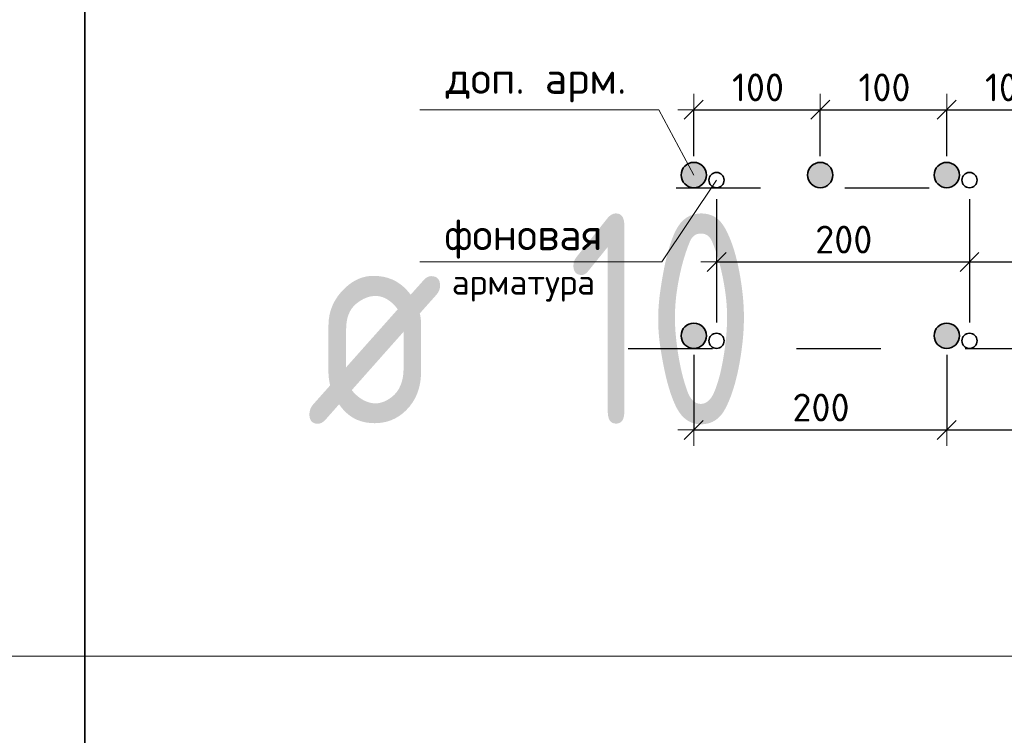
# Model space of a CAD drawing. Header units: metres. Extents: x -38 to 98, y -15 to 21.
# Tile 99 of 124: x 75.342 to 76.51, y 7.578 to 8.426. Entities that reach past the tile are written whole.
import ezdxf

# ---------------------------------------------------------------- set-up
doc = ezdxf.new("R2010")
doc.units = ezdxf.units.M
doc.header["$PDMODE"] = 65
doc.linetypes.add('______2', pattern=[0.0405, 0.03, -0.0105])
doc.layers.add('XR$3$_3898', color=7, linetype='Continuous')
doc.layers.add('XR$5$_3898', color=7, linetype='Continuous')
doc.layers.add('XR$3$Размерная линия_ общее', color=7, linetype='Continuous', lineweight=13)
doc.layers.add('XR$5$Размерная линия_ общее', color=7, linetype='Continuous', lineweight=13)
doc.styles.add('ISOCPEUR', font='txt')
doc.dimstyles.new('DIMSTYLE_8', dxfattribs={"dimtxt": 0.033, "dimasz": 0.0375, "dimexe": 0, "dimexo": 0, "dimgap": 0.0165, "dimtad": 2, "dimdec": 0, "dimlfac": 1000, "dimrnd": 1, "dimzin": 12, "dimdsep": 46, "dimtxsty": 'ISOCPEUR', "dimblk1": 'ALL_ML_STRICH', "dimblk2": 'ALL_ML_STRICH', "dimsah": 1, "dimcen": 0, "dimclrd": 7, "dimclre": 256, "dimclrt": 7, "dimadec": 0, "dimazin": 0, "dimtfac": 1, "dimtdec": 0, "dimtix": 1, "dimtmove": 2, "dimatfit": 3, "dimfxl": 0, "dimtzin": 0, "dimlwd": 0, "dimlwe": -3, "dimarcsym": 0})

# ---------------------------------------------------------------- blocks, each defined once
blk = doc.blocks.new('ALL_ML_STRICH')
at = {"color": 0, "linetype": 'ByBlock', "lineweight": -2}
for p, q in [((0, -0.5), (0, 0.5)), ((-1, 0), (0.5, 0)), ((-0.3, -0.3), (0.3, 0.3))]:
    blk.add_line(p, q, dxfattribs=at)
blk = doc.blocks.new('*D56')
at = {"layer": 'DEFPOINTS', "color": 7, "linetype": 'Continuous', "lineweight": 13, "transparency": 33554687}
for p in [(76.142, 8.3196), (76.142, 8.2422), (76.292, 8.2422)]:
    blk.add_point(p, dxfattribs=at)
at = {"layer": 'XR$3$Размерная линия_ общее', "color": 253, "linetype": 'Continuous', "lineweight": -2, "true_color": 0xa0a0a0, "transparency": 33554687}
for p, q in [((76.142, 8.2647), (76.142, 8.3196)), ((76.292, 8.2647), (76.292, 8.3196))]:
    blk.add_line(p, q, dxfattribs=at)
at = {"layer": 'XR$3$Размерная линия_ общее', "color": 7, "linetype": 'Continuous', "lineweight": -2, "transparency": 33554687}
blk.add_line((76.142, 8.3196), (76.292, 8.3196), dxfattribs=at)
at = {"layer": 'XR$3$Размерная линия_ общее', "color": 7, "linetype": 'Continuous', "lineweight": 13, "transparency": 33554687, "xscale": 0.0375, "yscale": 0.0375, "zscale": 0.0375, "rotation": 180}
blk.add_blockref('ALL_ML_STRICH', (76.142, 8.3196), dxfattribs=at)
at = {"layer": 'XR$3$Размерная линия_ общее', "color": 7, "linetype": 'Continuous', "lineweight": 13, "transparency": 33554687, "xscale": 0.0375, "yscale": 0.0375, "zscale": 0.0375}
blk.add_blockref('ALL_ML_STRICH', (76.292, 8.3196), dxfattribs=at)
at = {"layer": 'XR$3$Размерная линия_ общее', "color": 7, "linetype": 'Continuous', "lineweight": 13, "transparency": 33554687, "insert": (76.1873, 8.3626), "char_height": 0.033, "width": 0.00165, "attachment_point": 1, "line_spacing_factor": 0.60241, "style": 'ISOCPEUR'}
blk.add_mtext('100', dxfattribs=at)
blk = doc.blocks.new('*D57')
at = {"layer": 'DEFPOINTS', "color": 7, "linetype": 'Continuous', "lineweight": 13, "transparency": 33554687}
for p in [(76.292, 8.3196), (76.292, 8.2422), (76.442, 8.2422)]:
    blk.add_point(p, dxfattribs=at)
at = {"layer": 'XR$3$Размерная линия_ общее', "color": 253, "linetype": 'Continuous', "lineweight": -2, "true_color": 0xa0a0a0, "transparency": 33554687}
for p, q in [((76.292, 8.2647), (76.292, 8.3196)), ((76.442, 8.2647), (76.442, 8.3196))]:
    blk.add_line(p, q, dxfattribs=at)
at = {"layer": 'XR$3$Размерная линия_ общее', "color": 7, "linetype": 'Continuous', "lineweight": -2, "transparency": 33554687}
blk.add_line((76.292, 8.3196), (76.442, 8.3196), dxfattribs=at)
at = {"layer": 'XR$3$Размерная линия_ общее', "color": 7, "linetype": 'Continuous', "lineweight": 13, "transparency": 33554687, "xscale": 0.0375, "yscale": 0.0375, "zscale": 0.0375, "rotation": 180}
blk.add_blockref('ALL_ML_STRICH', (76.292, 8.3196), dxfattribs=at)
at = {"layer": 'XR$3$Размерная линия_ общее', "color": 7, "linetype": 'Continuous', "lineweight": 13, "transparency": 33554687, "xscale": 0.0375, "yscale": 0.0375, "zscale": 0.0375}
blk.add_blockref('ALL_ML_STRICH', (76.442, 8.3196), dxfattribs=at)
at = {"layer": 'XR$3$Размерная линия_ общее', "color": 7, "linetype": 'Continuous', "lineweight": 13, "transparency": 33554687, "insert": (76.3373, 8.3626), "char_height": 0.033, "width": 0.00165, "attachment_point": 1, "line_spacing_factor": 0.60241, "style": 'ISOCPEUR'}
blk.add_mtext('100', dxfattribs=at)
blk = doc.blocks.new('*D58')
at = {"layer": 'DEFPOINTS', "color": 7, "linetype": 'Continuous', "lineweight": 13, "transparency": 33554687}
for p in [(76.442, 8.3196), (76.442, 8.2422), (76.592, 8.2422)]:
    blk.add_point(p, dxfattribs=at)
at = {"layer": 'XR$3$Размерная линия_ общее', "color": 253, "linetype": 'Continuous', "lineweight": -2, "true_color": 0xa0a0a0, "transparency": 33554687}
for p, q in [((76.442, 8.2647), (76.442, 8.3196)), ((76.592, 8.2647), (76.592, 8.3196))]:
    blk.add_line(p, q, dxfattribs=at)
at = {"layer": 'XR$3$Размерная линия_ общее', "color": 7, "linetype": 'Continuous', "lineweight": -2, "transparency": 33554687}
blk.add_line((76.442, 8.3196), (76.592, 8.3196), dxfattribs=at)
at = {"layer": 'XR$3$Размерная линия_ общее', "color": 7, "linetype": 'Continuous', "lineweight": 13, "transparency": 33554687, "xscale": 0.0375, "yscale": 0.0375, "zscale": 0.0375, "rotation": 180}
blk.add_blockref('ALL_ML_STRICH', (76.442, 8.3196), dxfattribs=at)
at = {"layer": 'XR$3$Размерная линия_ общее', "color": 7, "linetype": 'Continuous', "lineweight": 13, "transparency": 33554687, "xscale": 0.0375, "yscale": 0.0375, "zscale": 0.0375}
blk.add_blockref('ALL_ML_STRICH', (76.592, 8.3196), dxfattribs=at)
at = {"layer": 'XR$3$Размерная линия_ общее', "color": 7, "linetype": 'Continuous', "lineweight": 13, "transparency": 33554687, "insert": (76.4873, 8.3626), "char_height": 0.033, "width": 0.00165, "attachment_point": 1, "line_spacing_factor": 0.60241, "style": 'ISOCPEUR'}
blk.add_mtext('100', dxfattribs=at)
blk = doc.blocks.new('*D62')
at = {"layer": 'DEFPOINTS', "color": 7, "linetype": 'Continuous', "lineweight": 13, "transparency": 33554687}
for p in [(76.169, 8.2362), (76.469, 8.2362), (76.169, 8.1392)]:
    blk.add_point(p, dxfattribs=at)
at = {"layer": 'XR$3$Размерная линия_ общее', "color": 253, "linetype": 'Continuous', "lineweight": -2, "true_color": 0xa0a0a0, "transparency": 33554687}
for p, q in [((76.169, 8.2137), (76.169, 8.1392)), ((76.469, 8.2137), (76.469, 8.1392))]:
    blk.add_line(p, q, dxfattribs=at)
at = {"layer": 'XR$3$Размерная линия_ общее', "color": 7, "linetype": 'Continuous', "lineweight": -2, "transparency": 33554687}
blk.add_line((76.169, 8.1392), (76.469, 8.1392), dxfattribs=at)
at = {"layer": 'XR$3$Размерная линия_ общее', "color": 7, "linetype": 'Continuous', "lineweight": 13, "transparency": 33554687, "xscale": 0.0375, "yscale": 0.0375, "zscale": 0.0375, "rotation": 180}
blk.add_blockref('ALL_ML_STRICH', (76.169, 8.1392), dxfattribs=at)
at = {"layer": 'XR$3$Размерная линия_ общее', "color": 7, "linetype": 'Continuous', "lineweight": 13, "transparency": 33554687, "xscale": 0.0375, "yscale": 0.0375, "zscale": 0.0375}
blk.add_blockref('ALL_ML_STRICH', (76.469, 8.1392), dxfattribs=at)
at = {"layer": 'XR$3$Размерная линия_ общее', "color": 7, "linetype": 'Continuous', "lineweight": 13, "transparency": 33554687, "insert": (76.286, 8.1822), "char_height": 0.033, "width": 0.00165, "attachment_point": 1, "line_spacing_factor": 0.60241, "style": 'ISOCPEUR'}
blk.add_mtext('200', dxfattribs=at)
blk = doc.blocks.new('*D63')
at = {"layer": 'DEFPOINTS', "color": 7, "linetype": 'Continuous', "lineweight": 13, "transparency": 33554687}
for p in [(76.469, 8.2362), (76.769, 8.2362), (76.469, 8.1392)]:
    blk.add_point(p, dxfattribs=at)
at = {"layer": 'XR$3$Размерная линия_ общее', "color": 253, "linetype": 'Continuous', "lineweight": -2, "true_color": 0xa0a0a0, "transparency": 33554687}
for p, q in [((76.469, 8.2137), (76.469, 8.1392)), ((76.769, 8.2137), (76.769, 8.1392))]:
    blk.add_line(p, q, dxfattribs=at)
at = {"layer": 'XR$3$Размерная линия_ общее', "color": 7, "linetype": 'Continuous', "lineweight": -2, "transparency": 33554687}
blk.add_line((76.469, 8.1392), (76.769, 8.1392), dxfattribs=at)
at = {"layer": 'XR$3$Размерная линия_ общее', "color": 7, "linetype": 'Continuous', "lineweight": 13, "transparency": 33554687, "xscale": 0.0375, "yscale": 0.0375, "zscale": 0.0375, "rotation": 180}
blk.add_blockref('ALL_ML_STRICH', (76.469, 8.1392), dxfattribs=at)
at = {"layer": 'XR$3$Размерная линия_ общее', "color": 7, "linetype": 'Continuous', "lineweight": 13, "transparency": 33554687, "xscale": 0.0375, "yscale": 0.0375, "zscale": 0.0375}
blk.add_blockref('ALL_ML_STRICH', (76.769, 8.1392), dxfattribs=at)
at = {"layer": 'XR$3$Размерная линия_ общее', "color": 7, "linetype": 'Continuous', "lineweight": 13, "transparency": 33554687, "insert": (76.586, 8.1822), "char_height": 0.033, "width": 0.00165, "attachment_point": 1, "line_spacing_factor": 0.60241, "style": 'ISOCPEUR'}
blk.add_mtext('200', dxfattribs=at)
blk = doc.blocks.new('*D65')
at = {"layer": 'DEFPOINTS', "color": 7, "linetype": 'Continuous', "lineweight": 13, "transparency": 33554687}
for p in [(76.142, 8.0517), (76.442, 8.0517), (76.142, 7.9401)]:
    blk.add_point(p, dxfattribs=at)
at = {"layer": 'XR$3$Размерная линия_ общее', "color": 253, "linetype": 'Continuous', "lineweight": -2, "true_color": 0xa0a0a0, "transparency": 33554687}
for p, q in [((76.142, 8.0292), (76.142, 7.9401)), ((76.442, 8.0292), (76.442, 7.9401))]:
    blk.add_line(p, q, dxfattribs=at)
at = {"layer": 'XR$3$Размерная линия_ общее', "color": 7, "linetype": 'Continuous', "lineweight": -2, "transparency": 33554687}
blk.add_line((76.142, 7.9401), (76.442, 7.9401), dxfattribs=at)
at = {"layer": 'XR$3$Размерная линия_ общее', "color": 7, "linetype": 'Continuous', "lineweight": 13, "transparency": 33554687, "xscale": 0.0375, "yscale": 0.0375, "zscale": 0.0375, "rotation": 180}
blk.add_blockref('ALL_ML_STRICH', (76.142, 7.9401), dxfattribs=at)
at = {"layer": 'XR$3$Размерная линия_ общее', "color": 7, "linetype": 'Continuous', "lineweight": 13, "transparency": 33554687, "xscale": 0.0375, "yscale": 0.0375, "zscale": 0.0375}
blk.add_blockref('ALL_ML_STRICH', (76.442, 7.9401), dxfattribs=at)
at = {"layer": 'XR$3$Размерная линия_ общее', "color": 7, "linetype": 'Continuous', "lineweight": 13, "transparency": 33554687, "insert": (76.259, 7.9831), "char_height": 0.033, "width": 0.00165, "attachment_point": 1, "line_spacing_factor": 0.60241, "style": 'ISOCPEUR'}
blk.add_mtext('200', dxfattribs=at)
blk = doc.blocks.new('*D66')
at = {"layer": 'DEFPOINTS', "color": 7, "linetype": 'Continuous', "lineweight": 13, "transparency": 33554687}
for p in [(76.442, 8.0517), (76.742, 8.0517), (76.442, 7.9401)]:
    blk.add_point(p, dxfattribs=at)
at = {"layer": 'XR$3$Размерная линия_ общее', "color": 253, "linetype": 'Continuous', "lineweight": -2, "true_color": 0xa0a0a0, "transparency": 33554687}
for p, q in [((76.442, 8.0292), (76.442, 7.9401)), ((76.742, 8.0292), (76.742, 7.9401))]:
    blk.add_line(p, q, dxfattribs=at)
at = {"layer": 'XR$3$Размерная линия_ общее', "color": 7, "linetype": 'Continuous', "lineweight": -2, "transparency": 33554687}
blk.add_line((76.442, 7.9401), (76.742, 7.9401), dxfattribs=at)
at = {"layer": 'XR$3$Размерная линия_ общее', "color": 7, "linetype": 'Continuous', "lineweight": 13, "transparency": 33554687, "xscale": 0.0375, "yscale": 0.0375, "zscale": 0.0375, "rotation": 180}
blk.add_blockref('ALL_ML_STRICH', (76.442, 7.9401), dxfattribs=at)
at = {"layer": 'XR$3$Размерная линия_ общее', "color": 7, "linetype": 'Continuous', "lineweight": 13, "transparency": 33554687, "xscale": 0.0375, "yscale": 0.0375, "zscale": 0.0375}
blk.add_blockref('ALL_ML_STRICH', (76.742, 7.9401), dxfattribs=at)
at = {"layer": 'XR$3$Размерная линия_ общее', "color": 7, "linetype": 'Continuous', "lineweight": 13, "transparency": 33554687, "insert": (76.559, 7.9831), "char_height": 0.033, "width": 0.00165, "attachment_point": 1, "line_spacing_factor": 0.60241, "style": 'ISOCPEUR'}
blk.add_mtext('200', dxfattribs=at)
blk = doc.blocks.new('*D380')
at = {"layer": 'DEFPOINTS', "color": 7, "linetype": 'Continuous', "lineweight": 13, "transparency": 33554687}
for p in [(76.142, 8.3196), (76.142, 8.2422), (76.292, 8.2422)]:
    blk.add_point(p, dxfattribs=at)
at = {"layer": 'XR$5$Размерная линия_ общее', "color": 253, "linetype": 'Continuous', "lineweight": -2, "true_color": 0xa0a0a0, "transparency": 33554687}
for p, q in [((76.142, 8.2647), (76.142, 8.3196)), ((76.292, 8.2647), (76.292, 8.3196))]:
    blk.add_line(p, q, dxfattribs=at)
at = {"layer": 'XR$5$Размерная линия_ общее', "color": 7, "linetype": 'Continuous', "lineweight": -2, "transparency": 33554687}
blk.add_line((76.142, 8.3196), (76.292, 8.3196), dxfattribs=at)
at = {"layer": 'XR$5$Размерная линия_ общее', "color": 7, "linetype": 'Continuous', "lineweight": 13, "transparency": 33554687, "xscale": 0.0375, "yscale": 0.0375, "zscale": 0.0375, "rotation": 180}
blk.add_blockref('ALL_ML_STRICH', (76.142, 8.3196), dxfattribs=at)
at = {"layer": 'XR$5$Размерная линия_ общее', "color": 7, "linetype": 'Continuous', "lineweight": 13, "transparency": 33554687, "xscale": 0.0375, "yscale": 0.0375, "zscale": 0.0375}
blk.add_blockref('ALL_ML_STRICH', (76.292, 8.3196), dxfattribs=at)
at = {"layer": 'XR$5$Размерная линия_ общее', "color": 7, "linetype": 'Continuous', "lineweight": 13, "transparency": 33554687, "insert": (76.1873, 8.3626), "char_height": 0.033, "width": 0.00165, "attachment_point": 1, "line_spacing_factor": 0.60241, "style": 'ISOCPEUR'}
blk.add_mtext('100', dxfattribs=at)
blk = doc.blocks.new('*D381')
at = {"layer": 'DEFPOINTS', "color": 7, "linetype": 'Continuous', "lineweight": 13, "transparency": 33554687}
for p in [(76.292, 8.3196), (76.292, 8.2422), (76.442, 8.2422)]:
    blk.add_point(p, dxfattribs=at)
at = {"layer": 'XR$5$Размерная линия_ общее', "color": 253, "linetype": 'Continuous', "lineweight": -2, "true_color": 0xa0a0a0, "transparency": 33554687}
for p, q in [((76.292, 8.2647), (76.292, 8.3196)), ((76.442, 8.2647), (76.442, 8.3196))]:
    blk.add_line(p, q, dxfattribs=at)
at = {"layer": 'XR$5$Размерная линия_ общее', "color": 7, "linetype": 'Continuous', "lineweight": -2, "transparency": 33554687}
blk.add_line((76.292, 8.3196), (76.442, 8.3196), dxfattribs=at)
at = {"layer": 'XR$5$Размерная линия_ общее', "color": 7, "linetype": 'Continuous', "lineweight": 13, "transparency": 33554687, "xscale": 0.0375, "yscale": 0.0375, "zscale": 0.0375, "rotation": 180}
blk.add_blockref('ALL_ML_STRICH', (76.292, 8.3196), dxfattribs=at)
at = {"layer": 'XR$5$Размерная линия_ общее', "color": 7, "linetype": 'Continuous', "lineweight": 13, "transparency": 33554687, "xscale": 0.0375, "yscale": 0.0375, "zscale": 0.0375}
blk.add_blockref('ALL_ML_STRICH', (76.442, 8.3196), dxfattribs=at)
at = {"layer": 'XR$5$Размерная линия_ общее', "color": 7, "linetype": 'Continuous', "lineweight": 13, "transparency": 33554687, "insert": (76.3373, 8.3626), "char_height": 0.033, "width": 0.00165, "attachment_point": 1, "line_spacing_factor": 0.60241, "style": 'ISOCPEUR'}
blk.add_mtext('100', dxfattribs=at)
blk = doc.blocks.new('*D382')
at = {"layer": 'DEFPOINTS', "color": 7, "linetype": 'Continuous', "lineweight": 13, "transparency": 33554687}
for p in [(76.442, 8.3196), (76.442, 8.2422), (76.592, 8.2422)]:
    blk.add_point(p, dxfattribs=at)
at = {"layer": 'XR$5$Размерная линия_ общее', "color": 253, "linetype": 'Continuous', "lineweight": -2, "true_color": 0xa0a0a0, "transparency": 33554687}
for p, q in [((76.442, 8.2647), (76.442, 8.3196)), ((76.592, 8.2647), (76.592, 8.3196))]:
    blk.add_line(p, q, dxfattribs=at)
at = {"layer": 'XR$5$Размерная линия_ общее', "color": 7, "linetype": 'Continuous', "lineweight": -2, "transparency": 33554687}
blk.add_line((76.442, 8.3196), (76.592, 8.3196), dxfattribs=at)
at = {"layer": 'XR$5$Размерная линия_ общее', "color": 7, "linetype": 'Continuous', "lineweight": 13, "transparency": 33554687, "xscale": 0.0375, "yscale": 0.0375, "zscale": 0.0375, "rotation": 180}
blk.add_blockref('ALL_ML_STRICH', (76.442, 8.3196), dxfattribs=at)
at = {"layer": 'XR$5$Размерная линия_ общее', "color": 7, "linetype": 'Continuous', "lineweight": 13, "transparency": 33554687, "xscale": 0.0375, "yscale": 0.0375, "zscale": 0.0375}
blk.add_blockref('ALL_ML_STRICH', (76.592, 8.3196), dxfattribs=at)
at = {"layer": 'XR$5$Размерная линия_ общее', "color": 7, "linetype": 'Continuous', "lineweight": 13, "transparency": 33554687, "insert": (76.4873, 8.3626), "char_height": 0.033, "width": 0.00165, "attachment_point": 1, "line_spacing_factor": 0.60241, "style": 'ISOCPEUR'}
blk.add_mtext('100', dxfattribs=at)
blk = doc.blocks.new('*D386')
at = {"layer": 'DEFPOINTS', "color": 7, "linetype": 'Continuous', "lineweight": 13, "transparency": 33554687}
for p in [(76.169, 8.2362), (76.469, 8.2362), (76.169, 8.1392)]:
    blk.add_point(p, dxfattribs=at)
at = {"layer": 'XR$5$Размерная линия_ общее', "color": 253, "linetype": 'Continuous', "lineweight": -2, "true_color": 0xa0a0a0, "transparency": 33554687}
for p, q in [((76.169, 8.2137), (76.169, 8.1392)), ((76.469, 8.2137), (76.469, 8.1392))]:
    blk.add_line(p, q, dxfattribs=at)
at = {"layer": 'XR$5$Размерная линия_ общее', "color": 7, "linetype": 'Continuous', "lineweight": -2, "transparency": 33554687}
blk.add_line((76.169, 8.1392), (76.469, 8.1392), dxfattribs=at)
at = {"layer": 'XR$5$Размерная линия_ общее', "color": 7, "linetype": 'Continuous', "lineweight": 13, "transparency": 33554687, "xscale": 0.0375, "yscale": 0.0375, "zscale": 0.0375, "rotation": 180}
blk.add_blockref('ALL_ML_STRICH', (76.169, 8.1392), dxfattribs=at)
at = {"layer": 'XR$5$Размерная линия_ общее', "color": 7, "linetype": 'Continuous', "lineweight": 13, "transparency": 33554687, "xscale": 0.0375, "yscale": 0.0375, "zscale": 0.0375}
blk.add_blockref('ALL_ML_STRICH', (76.469, 8.1392), dxfattribs=at)
at = {"layer": 'XR$5$Размерная линия_ общее', "color": 7, "linetype": 'Continuous', "lineweight": 13, "transparency": 33554687, "insert": (76.286, 8.1822), "char_height": 0.033, "width": 0.00165, "attachment_point": 1, "line_spacing_factor": 0.60241, "style": 'ISOCPEUR'}
blk.add_mtext('200', dxfattribs=at)
blk = doc.blocks.new('*D387')
at = {"layer": 'DEFPOINTS', "color": 7, "linetype": 'Continuous', "lineweight": 13, "transparency": 33554687}
for p in [(76.469, 8.2362), (76.769, 8.2362), (76.469, 8.1392)]:
    blk.add_point(p, dxfattribs=at)
at = {"layer": 'XR$5$Размерная линия_ общее', "color": 253, "linetype": 'Continuous', "lineweight": -2, "true_color": 0xa0a0a0, "transparency": 33554687}
for p, q in [((76.469, 8.2137), (76.469, 8.1392)), ((76.769, 8.2137), (76.769, 8.1392))]:
    blk.add_line(p, q, dxfattribs=at)
at = {"layer": 'XR$5$Размерная линия_ общее', "color": 7, "linetype": 'Continuous', "lineweight": -2, "transparency": 33554687}
blk.add_line((76.469, 8.1392), (76.769, 8.1392), dxfattribs=at)
at = {"layer": 'XR$5$Размерная линия_ общее', "color": 7, "linetype": 'Continuous', "lineweight": 13, "transparency": 33554687, "xscale": 0.0375, "yscale": 0.0375, "zscale": 0.0375, "rotation": 180}
blk.add_blockref('ALL_ML_STRICH', (76.469, 8.1392), dxfattribs=at)
at = {"layer": 'XR$5$Размерная линия_ общее', "color": 7, "linetype": 'Continuous', "lineweight": 13, "transparency": 33554687, "xscale": 0.0375, "yscale": 0.0375, "zscale": 0.0375}
blk.add_blockref('ALL_ML_STRICH', (76.769, 8.1392), dxfattribs=at)
at = {"layer": 'XR$5$Размерная линия_ общее', "color": 7, "linetype": 'Continuous', "lineweight": 13, "transparency": 33554687, "insert": (76.586, 8.1822), "char_height": 0.033, "width": 0.00165, "attachment_point": 1, "line_spacing_factor": 0.60241, "style": 'ISOCPEUR'}
blk.add_mtext('200', dxfattribs=at)
blk = doc.blocks.new('*D389')
at = {"layer": 'DEFPOINTS', "color": 7, "linetype": 'Continuous', "lineweight": 13, "transparency": 33554687}
for p in [(76.142, 8.0517), (76.442, 8.0517), (76.142, 7.9401)]:
    blk.add_point(p, dxfattribs=at)
at = {"layer": 'XR$5$Размерная линия_ общее', "color": 253, "linetype": 'Continuous', "lineweight": -2, "true_color": 0xa0a0a0, "transparency": 33554687}
for p, q in [((76.142, 8.0292), (76.142, 7.9401)), ((76.442, 8.0292), (76.442, 7.9401))]:
    blk.add_line(p, q, dxfattribs=at)
at = {"layer": 'XR$5$Размерная линия_ общее', "color": 7, "linetype": 'Continuous', "lineweight": -2, "transparency": 33554687}
blk.add_line((76.142, 7.9401), (76.442, 7.9401), dxfattribs=at)
at = {"layer": 'XR$5$Размерная линия_ общее', "color": 7, "linetype": 'Continuous', "lineweight": 13, "transparency": 33554687, "xscale": 0.0375, "yscale": 0.0375, "zscale": 0.0375, "rotation": 180}
blk.add_blockref('ALL_ML_STRICH', (76.142, 7.9401), dxfattribs=at)
at = {"layer": 'XR$5$Размерная линия_ общее', "color": 7, "linetype": 'Continuous', "lineweight": 13, "transparency": 33554687, "xscale": 0.0375, "yscale": 0.0375, "zscale": 0.0375}
blk.add_blockref('ALL_ML_STRICH', (76.442, 7.9401), dxfattribs=at)
at = {"layer": 'XR$5$Размерная линия_ общее', "color": 7, "linetype": 'Continuous', "lineweight": 13, "transparency": 33554687, "insert": (76.259, 7.9831), "char_height": 0.033, "width": 0.00165, "attachment_point": 1, "line_spacing_factor": 0.60241, "style": 'ISOCPEUR'}
blk.add_mtext('200', dxfattribs=at)
blk = doc.blocks.new('*D390')
at = {"layer": 'DEFPOINTS', "color": 7, "linetype": 'Continuous', "lineweight": 13, "transparency": 33554687}
for p in [(76.442, 8.0517), (76.742, 8.0517), (76.442, 7.9401)]:
    blk.add_point(p, dxfattribs=at)
at = {"layer": 'XR$5$Размерная линия_ общее', "color": 253, "linetype": 'Continuous', "lineweight": -2, "true_color": 0xa0a0a0, "transparency": 33554687}
for p, q in [((76.442, 8.0292), (76.442, 7.9401)), ((76.742, 8.0292), (76.742, 7.9401))]:
    blk.add_line(p, q, dxfattribs=at)
at = {"layer": 'XR$5$Размерная линия_ общее', "color": 7, "linetype": 'Continuous', "lineweight": -2, "transparency": 33554687}
blk.add_line((76.442, 7.9401), (76.742, 7.9401), dxfattribs=at)
at = {"layer": 'XR$5$Размерная линия_ общее', "color": 7, "linetype": 'Continuous', "lineweight": 13, "transparency": 33554687, "xscale": 0.0375, "yscale": 0.0375, "zscale": 0.0375, "rotation": 180}
blk.add_blockref('ALL_ML_STRICH', (76.442, 7.9401), dxfattribs=at)
at = {"layer": 'XR$5$Размерная линия_ общее', "color": 7, "linetype": 'Continuous', "lineweight": 13, "transparency": 33554687, "xscale": 0.0375, "yscale": 0.0375, "zscale": 0.0375}
blk.add_blockref('ALL_ML_STRICH', (76.742, 7.9401), dxfattribs=at)
at = {"layer": 'XR$5$Размерная линия_ общее', "color": 7, "linetype": 'Continuous', "lineweight": 13, "transparency": 33554687, "insert": (76.559, 7.9831), "char_height": 0.033, "width": 0.00165, "attachment_point": 1, "line_spacing_factor": 0.60241, "style": 'ISOCPEUR'}
blk.add_mtext('200', dxfattribs=at)

msp = doc.modelspace()

# ---------------------------------------------------------------- hatches: boundary and pattern name
at = {"linetype": 'Continuous', "lineweight": 25, "true_color": 0xa2a2a2, "transparency": 33554687}
for points in [[(76.1539, 8.2513), (76.1526, 8.2528), (76.1511, 8.2541), (76.1495, 8.2552), (76.1477, 8.256), (76.1458, 8.2567), (76.1439, 8.257), (76.142, 8.2572), (76.14, 8.257), (76.1381, 8.2567), (76.1362, 8.256), (76.1345, 8.2552), (76.1328, 8.2541), (76.1314, 8.2528), (76.1301, 8.2513), (76.129, 8.2497), (76.1281, 8.2479), (76.1275, 8.2461), (76.1271, 8.2441), (76.127, 8.2422), (76.1271, 8.2402), (76.1275, 8.2383), (76.1281, 8.2364), (76.129, 8.2347), (76.1301, 8.233), (76.1314, 8.2316), (76.1328, 8.2303), (76.1345, 8.2292), (76.1362, 8.2283), (76.1381, 8.2277), (76.14, 8.2273), (76.142, 8.2272), (76.1439, 8.2273), (76.1458, 8.2277), (76.1477, 8.2283), (76.1495, 8.2292), (76.1511, 8.2303), (76.1526, 8.2316), (76.1539, 8.233), (76.155, 8.2347), (76.1558, 8.2364), (76.1565, 8.2383), (76.1568, 8.2402), (76.157, 8.2422), (76.1568, 8.2441), (76.1565, 8.2461), (76.1558, 8.2479), (76.155, 8.2497)], [(76.1539, 8.2513), (76.1526, 8.2528), (76.1511, 8.2541), (76.1495, 8.2552), (76.1477, 8.256), (76.1458, 8.2567), (76.1439, 8.257), (76.142, 8.2572), (76.14, 8.257), (76.1381, 8.2567), (76.1362, 8.256), (76.1345, 8.2552), (76.1328, 8.2541), (76.1314, 8.2528), (76.1301, 8.2513), (76.129, 8.2497), (76.1281, 8.2479), (76.1275, 8.2461), (76.1271, 8.2441), (76.127, 8.2422), (76.1271, 8.2402), (76.1275, 8.2383), (76.1281, 8.2364), (76.129, 8.2347), (76.1301, 8.233), (76.1314, 8.2316), (76.1328, 8.2303), (76.1345, 8.2292), (76.1362, 8.2283), (76.1381, 8.2277), (76.14, 8.2273), (76.142, 8.2272), (76.1439, 8.2273), (76.1458, 8.2277), (76.1477, 8.2283), (76.1495, 8.2292), (76.1511, 8.2303), (76.1526, 8.2316), (76.1539, 8.233), (76.155, 8.2347), (76.1558, 8.2364), (76.1565, 8.2383), (76.1568, 8.2402), (76.157, 8.2422), (76.1568, 8.2441), (76.1565, 8.2461), (76.1558, 8.2479), (76.155, 8.2497)], [(76.3039, 8.2513), (76.3026, 8.2528), (76.3011, 8.2541), (76.2995, 8.2552), (76.2977, 8.256), (76.2958, 8.2567), (76.2939, 8.257), (76.292, 8.2572), (76.29, 8.257), (76.2881, 8.2567), (76.2862, 8.256), (76.2845, 8.2552), (76.2828, 8.2541), (76.2814, 8.2528), (76.2801, 8.2513), (76.279, 8.2497), (76.2781, 8.2479), (76.2775, 8.2461), (76.2771, 8.2441), (76.277, 8.2422), (76.2771, 8.2402), (76.2775, 8.2383), (76.2781, 8.2364), (76.279, 8.2347), (76.2801, 8.233), (76.2814, 8.2316), (76.2828, 8.2303), (76.2845, 8.2292), (76.2862, 8.2283), (76.2881, 8.2277), (76.29, 8.2273), (76.292, 8.2272), (76.2939, 8.2273), (76.2958, 8.2277), (76.2977, 8.2283), (76.2995, 8.2292), (76.3011, 8.2303), (76.3026, 8.2316), (76.3039, 8.233), (76.305, 8.2347), (76.3058, 8.2364), (76.3065, 8.2383), (76.3068, 8.2402), (76.307, 8.2422), (76.3068, 8.2441), (76.3065, 8.2461), (76.3058, 8.2479), (76.305, 8.2497)], [(76.3039, 8.2513), (76.3026, 8.2528), (76.3011, 8.2541), (76.2995, 8.2552), (76.2977, 8.256), (76.2958, 8.2567), (76.2939, 8.257), (76.292, 8.2572), (76.29, 8.257), (76.2881, 8.2567), (76.2862, 8.256), (76.2845, 8.2552), (76.2828, 8.2541), (76.2814, 8.2528), (76.2801, 8.2513), (76.279, 8.2497), (76.2781, 8.2479), (76.2775, 8.2461), (76.2771, 8.2441), (76.277, 8.2422), (76.2771, 8.2402), (76.2775, 8.2383), (76.2781, 8.2364), (76.279, 8.2347), (76.2801, 8.233), (76.2814, 8.2316), (76.2828, 8.2303), (76.2845, 8.2292), (76.2862, 8.2283), (76.2881, 8.2277), (76.29, 8.2273), (76.292, 8.2272), (76.2939, 8.2273), (76.2958, 8.2277), (76.2977, 8.2283), (76.2995, 8.2292), (76.3011, 8.2303), (76.3026, 8.2316), (76.3039, 8.233), (76.305, 8.2347), (76.3058, 8.2364), (76.3065, 8.2383), (76.3068, 8.2402), (76.307, 8.2422), (76.3068, 8.2441), (76.3065, 8.2461), (76.3058, 8.2479), (76.305, 8.2497)], [(76.4539, 8.2513), (76.4526, 8.2528), (76.4511, 8.2541), (76.4495, 8.2552), (76.4477, 8.256), (76.4458, 8.2567), (76.4439, 8.257), (76.442, 8.2572), (76.44, 8.257), (76.4381, 8.2567), (76.4362, 8.256), (76.4345, 8.2552), (76.4328, 8.2541), (76.4314, 8.2528), (76.4301, 8.2513), (76.429, 8.2497), (76.4281, 8.2479), (76.4275, 8.2461), (76.4271, 8.2441), (76.427, 8.2422), (76.4271, 8.2402), (76.4275, 8.2383), (76.4281, 8.2364), (76.429, 8.2347), (76.4301, 8.233), (76.4314, 8.2316), (76.4328, 8.2303), (76.4345, 8.2292), (76.4362, 8.2283), (76.4381, 8.2277), (76.44, 8.2273), (76.442, 8.2272), (76.4439, 8.2273), (76.4458, 8.2277), (76.4477, 8.2283), (76.4495, 8.2292), (76.4511, 8.2303), (76.4526, 8.2316), (76.4539, 8.233), (76.455, 8.2347), (76.4558, 8.2364), (76.4565, 8.2383), (76.4568, 8.2402), (76.457, 8.2422), (76.4568, 8.2441), (76.4565, 8.2461), (76.4558, 8.2479), (76.455, 8.2497)], [(76.4539, 8.2513), (76.4526, 8.2528), (76.4511, 8.2541), (76.4495, 8.2552), (76.4477, 8.256), (76.4458, 8.2567), (76.4439, 8.257), (76.442, 8.2572), (76.44, 8.257), (76.4381, 8.2567), (76.4362, 8.256), (76.4345, 8.2552), (76.4328, 8.2541), (76.4314, 8.2528), (76.4301, 8.2513), (76.429, 8.2497), (76.4281, 8.2479), (76.4275, 8.2461), (76.4271, 8.2441), (76.427, 8.2422), (76.4271, 8.2402), (76.4275, 8.2383), (76.4281, 8.2364), (76.429, 8.2347), (76.4301, 8.233), (76.4314, 8.2316), (76.4328, 8.2303), (76.4345, 8.2292), (76.4362, 8.2283), (76.4381, 8.2277), (76.44, 8.2273), (76.442, 8.2272), (76.4439, 8.2273), (76.4458, 8.2277), (76.4477, 8.2283), (76.4495, 8.2292), (76.4511, 8.2303), (76.4526, 8.2316), (76.4539, 8.233), (76.455, 8.2347), (76.4558, 8.2364), (76.4565, 8.2383), (76.4568, 8.2402), (76.457, 8.2422), (76.4568, 8.2441), (76.4565, 8.2461), (76.4558, 8.2479), (76.455, 8.2497)], [(76.1539, 8.0608), (76.1526, 8.0623), (76.1511, 8.0636), (76.1495, 8.0647), (76.1477, 8.0655), (76.1458, 8.0662), (76.1439, 8.0665), (76.142, 8.0667), (76.14, 8.0665), (76.1381, 8.0662), (76.1362, 8.0655), (76.1345, 8.0647), (76.1328, 8.0636), (76.1314, 8.0623), (76.1301, 8.0608), (76.129, 8.0592), (76.1281, 8.0574), (76.1275, 8.0556), (76.1271, 8.0536), (76.127, 8.0517), (76.1271, 8.0497), (76.1275, 8.0478), (76.1281, 8.0459), (76.129, 8.0442), (76.1301, 8.0425), (76.1314, 8.0411), (76.1328, 8.0398), (76.1345, 8.0387), (76.1362, 8.0378), (76.1381, 8.0372), (76.14, 8.0368), (76.142, 8.0367), (76.1439, 8.0368), (76.1458, 8.0372), (76.1477, 8.0378), (76.1495, 8.0387), (76.1511, 8.0398), (76.1526, 8.0411), (76.1539, 8.0425), (76.155, 8.0442), (76.1558, 8.0459), (76.1565, 8.0478), (76.1568, 8.0497), (76.157, 8.0517), (76.1568, 8.0536), (76.1565, 8.0556), (76.1558, 8.0574), (76.155, 8.0592)], [(76.1539, 8.0608), (76.1526, 8.0623), (76.1511, 8.0636), (76.1495, 8.0647), (76.1477, 8.0655), (76.1458, 8.0662), (76.1439, 8.0665), (76.142, 8.0667), (76.14, 8.0665), (76.1381, 8.0662), (76.1362, 8.0655), (76.1345, 8.0647), (76.1328, 8.0636), (76.1314, 8.0623), (76.1301, 8.0608), (76.129, 8.0592), (76.1281, 8.0574), (76.1275, 8.0556), (76.1271, 8.0536), (76.127, 8.0517), (76.1271, 8.0497), (76.1275, 8.0478), (76.1281, 8.0459), (76.129, 8.0442), (76.1301, 8.0425), (76.1314, 8.0411), (76.1328, 8.0398), (76.1345, 8.0387), (76.1362, 8.0378), (76.1381, 8.0372), (76.14, 8.0368), (76.142, 8.0367), (76.1439, 8.0368), (76.1458, 8.0372), (76.1477, 8.0378), (76.1495, 8.0387), (76.1511, 8.0398), (76.1526, 8.0411), (76.1539, 8.0425), (76.155, 8.0442), (76.1558, 8.0459), (76.1565, 8.0478), (76.1568, 8.0497), (76.157, 8.0517), (76.1568, 8.0536), (76.1565, 8.0556), (76.1558, 8.0574), (76.155, 8.0592)], [(76.4539, 8.0608), (76.4526, 8.0623), (76.4511, 8.0636), (76.4495, 8.0647), (76.4477, 8.0655), (76.4458, 8.0662), (76.4439, 8.0665), (76.442, 8.0667), (76.44, 8.0665), (76.4381, 8.0662), (76.4362, 8.0655), (76.4345, 8.0647), (76.4328, 8.0636), (76.4314, 8.0623), (76.4301, 8.0608), (76.429, 8.0592), (76.4281, 8.0574), (76.4275, 8.0556), (76.4271, 8.0536), (76.427, 8.0517), (76.4271, 8.0497), (76.4275, 8.0478), (76.4281, 8.0459), (76.429, 8.0442), (76.4301, 8.0425), (76.4314, 8.0411), (76.4328, 8.0398), (76.4345, 8.0387), (76.4362, 8.0378), (76.4381, 8.0372), (76.44, 8.0368), (76.442, 8.0367), (76.4439, 8.0368), (76.4458, 8.0372), (76.4477, 8.0378), (76.4495, 8.0387), (76.4511, 8.0398), (76.4526, 8.0411), (76.4539, 8.0425), (76.455, 8.0442), (76.4558, 8.0459), (76.4565, 8.0478), (76.4568, 8.0497), (76.457, 8.0517), (76.4568, 8.0536), (76.4565, 8.0556), (76.4558, 8.0574), (76.455, 8.0592)], [(76.4539, 8.0608), (76.4526, 8.0623), (76.4511, 8.0636), (76.4495, 8.0647), (76.4477, 8.0655), (76.4458, 8.0662), (76.4439, 8.0665), (76.442, 8.0667), (76.44, 8.0665), (76.4381, 8.0662), (76.4362, 8.0655), (76.4345, 8.0647), (76.4328, 8.0636), (76.4314, 8.0623), (76.4301, 8.0608), (76.429, 8.0592), (76.4281, 8.0574), (76.4275, 8.0556), (76.4271, 8.0536), (76.427, 8.0517), (76.4271, 8.0497), (76.4275, 8.0478), (76.4281, 8.0459), (76.429, 8.0442), (76.4301, 8.0425), (76.4314, 8.0411), (76.4328, 8.0398), (76.4345, 8.0387), (76.4362, 8.0378), (76.4381, 8.0372), (76.44, 8.0368), (76.442, 8.0367), (76.4439, 8.0368), (76.4458, 8.0372), (76.4477, 8.0378), (76.4495, 8.0387), (76.4511, 8.0398), (76.4526, 8.0411), (76.4539, 8.0425), (76.455, 8.0442), (76.4558, 8.0459), (76.4565, 8.0478), (76.4568, 8.0497), (76.457, 8.0517), (76.4568, 8.0536), (76.4565, 8.0556), (76.4558, 8.0574), (76.455, 8.0592)]]:
    msp.add_hatch(color=253, dxfattribs=at).paths.add_polyline_path(points)

# ---------------------------------------------------------------- linework, layer by layer
at = {"color": 7, "linetype": 'Continuous', "lineweight": 35, "transparency": 33554687}
for p, q in [((75.4198, 8.4717), (75.4198, 7.6717)), ((75.4198, 7.6717), (75.4198, 6.8717))]:
    msp.add_line(p, q, dxfattribs=at)
at = {"color": 8, "linetype": '______2', "lineweight": -3, "true_color": 0x737373, "transparency": 33554687}
for p, q in [((76.121, 8.2272), (77.117, 8.2272)), ((76.121, 8.2272), (77.117, 8.2272)), ((76.064, 8.0367), (77.117, 8.0367)), ((76.064, 8.0367), (77.117, 8.0367))]:
    msp.add_line(p, q, dxfattribs=at)
at = {"color": 7, "linetype": 'Continuous', "lineweight": 13, "transparency": 33554687}
msp.add_line((86.4198, 7.6717), (67.9198, 7.6717), dxfattribs=at)
for points in [[(75.8169, 8.3196), (76.1005, 8.3196), (76.142, 8.2422)], [(75.8169, 8.3196), (76.1005, 8.3196), (76.142, 8.2422)], [(75.8169, 8.1392), (76.1039, 8.1392), (76.169, 8.2362)], [(75.8169, 8.1392), (76.1039, 8.1392), (76.169, 8.2362)]]:
    msp.add_lwpolyline(points, dxfattribs=at)
at = {"layer": 'XR$3$_3898', "color": 7, "linetype": 'Continuous', "lineweight": 35, "transparency": 33554687}
for centre, radius in [((76.142, 8.2422), 0.015), ((76.292, 8.2422), 0.015), ((76.442, 8.2422), 0.015), ((76.169, 8.2362), 0.009), ((76.469, 8.2362), 0.009), ((76.142, 8.0517), 0.015), ((76.442, 8.0517), 0.015), ((76.169, 8.0457), 0.009), ((76.469, 8.0457), 0.009)]:
    msp.add_circle(centre, radius, dxfattribs=at)
at = {"layer": 'XR$3$Размерная линия_ общее', "color": 253, "linetype": 'Continuous', "lineweight": -3, "true_color": 0xa0a0a0, "transparency": 33554687}
for p, q in [((76.169, 8.1392), (76.169, 8.0672)), ((76.469, 8.1392), (76.469, 8.0672))]:
    msp.add_line(p, q, dxfattribs=at)
at = {"layer": 'XR$5$_3898', "color": 7, "linetype": 'Continuous', "lineweight": 35, "transparency": 33554687}
for centre, radius in [((76.142, 8.2422), 0.015), ((76.292, 8.2422), 0.015), ((76.442, 8.2422), 0.015), ((76.169, 8.2362), 0.009), ((76.469, 8.2362), 0.009), ((76.142, 8.0517), 0.015), ((76.442, 8.0517), 0.015), ((76.169, 8.0457), 0.009), ((76.469, 8.0457), 0.009)]:
    msp.add_circle(centre, radius, dxfattribs=at)
at = {"layer": 'XR$5$Размерная линия_ общее', "color": 253, "linetype": 'Continuous', "lineweight": -3, "true_color": 0xa0a0a0, "transparency": 33554687}
for p, q in [((76.169, 8.1392), (76.169, 8.0672)), ((76.469, 8.1392), (76.469, 8.0672))]:
    msp.add_line(p, q, dxfattribs=at)

# ---------------------------------------------------------------- texts
at = {"color": 7, "linetype": 'Continuous', "lineweight": 13, "transparency": 33554687, "insert": (75.9549, 8.3521), "char_height": 0.0375, "width": 0.228103, "attachment_point": 5, "style": 'ISOCPEUR'}
msp.add_mtext('\\A1;{\\fISOCPEUR|i0|b0;\\H0.037500;\\W1.000000;\\C7;доп. арм.}\\P', dxfattribs=at)
msp.add_mtext('\\A1;{\\fISOCPEUR|i0|b0;\\H0.037500;\\W1.000000;\\C7;доп. арм.}\\P', dxfattribs=at)
at = {"color": 7, "linetype": 'Continuous', "lineweight": 35, "transparency": 33554687, "char_height": 0.25, "attachment_point": 7, "style": 'ISOCPEUR'}
for s, insert, width in [('\\W0.75;10', (75.9925, 7.9467), 0.393567), ('\\W0.82;ø', (75.6817, 7.9467), 0.327205)]:
    msp.add_mtext(s, dxfattribs=dict(at, insert=insert, width=width))
at = {"color": 7, "linetype": 'Continuous', "lineweight": 13, "transparency": 33554687, "insert": (75.9399, 8.1906), "char_height": 0.0375, "width": 0.223781, "attachment_point": 2, "line_spacing_factor": 0.963855}
msp.add_mtext('\\A1;{\\fISOCPEUR|i0|b0;\\H0.037500;\\W1.000000;\\C7;фоновая}\\P{\\fISOCPEUR|i0|b0;\\H0.030000;\\W1.000000;\\C7;арматура}\\P', dxfattribs=at)
msp.add_mtext('\\A1;{\\fISOCPEUR|i0|b0;\\H0.037500;\\W1.000000;\\C7;фоновая}\\P{\\fISOCPEUR|i0|b0;\\H0.030000;\\W1.000000;\\C7;арматура}\\P', dxfattribs=at)

# ---------------------------------------------------------------- dimensions: what is measured, and where the dimension line sits
at = {"layer": 'XR$3$Размерная линия_ общее', "color": 7, "linetype": 'Continuous', "lineweight": 13, "transparency": 33554687}
for base, p1, p2, text, picture, middle in [((76.292, 8.3196), (76.142, 8.2647), (76.292, 8.2647), '100', '*D56', (76.217, 8.3361)), ((76.442, 8.3196), (76.292, 8.2647), (76.442, 8.2647), '100', '*D57', (76.367, 8.3361)), ((76.592, 8.3196), (76.442, 8.2647), (76.592, 8.2647), '100', '*D58', (76.517, 8.3361)), ((76.469, 8.1392), (76.169, 8.2137), (76.469, 8.2137), '200', '*D62', (76.319, 8.1557)), ((76.769, 8.1392), (76.469, 8.2137), (76.769, 8.2137), '200', '*D63', (76.619, 8.1557)), ((76.442, 7.9401), (76.142, 8.0292), (76.442, 8.0292), '200', '*D65', (76.292, 7.9566)), ((76.742, 7.9401), (76.442, 8.0292), (76.742, 8.0292), '200', '*D66', (76.592, 7.9566))]:
    dim = msp.add_linear_dim(base=base, p1=p1, p2=p2, text=text, dimstyle='DIMSTYLE_8', override={"dimpost": '<>', "dimclrd": 7, "dimclre": 253, "dimclrt": 7, "dimlwd": 0, "dimlwe": 65533}, dxfattribs=at)
    dim.commit()
    dim.dimension.update_dxf_attribs({"geometry": picture, "text_midpoint": middle, "dimtype": 160})
at = {"layer": 'XR$5$Размерная линия_ общее', "color": 7, "linetype": 'Continuous', "lineweight": 13, "transparency": 33554687}
for base, p1, p2, text, picture, middle in [((76.292, 8.3196), (76.142, 8.2647), (76.292, 8.2647), '100', '*D380', (76.217, 8.3361)), ((76.442, 8.3196), (76.292, 8.2647), (76.442, 8.2647), '100', '*D381', (76.367, 8.3361)), ((76.592, 8.3196), (76.442, 8.2647), (76.592, 8.2647), '100', '*D382', (76.517, 8.3361)), ((76.469, 8.1392), (76.169, 8.2137), (76.469, 8.2137), '200', '*D386', (76.319, 8.1557)), ((76.769, 8.1392), (76.469, 8.2137), (76.769, 8.2137), '200', '*D387', (76.619, 8.1557)), ((76.442, 7.9401), (76.142, 8.0292), (76.442, 8.0292), '200', '*D389', (76.292, 7.9566)), ((76.742, 7.9401), (76.442, 8.0292), (76.742, 8.0292), '200', '*D390', (76.592, 7.9566))]:
    dim = msp.add_linear_dim(base=base, p1=p1, p2=p2, text=text, dimstyle='DIMSTYLE_8', override={"dimpost": '<>', "dimclrd": 7, "dimclre": 253, "dimclrt": 7, "dimlwd": 0, "dimlwe": 65533}, dxfattribs=at)
    dim.commit()
    dim.dimension.update_dxf_attribs({"geometry": picture, "text_midpoint": middle, "dimtype": 160})

doc.saveas('drawing.dxf')
